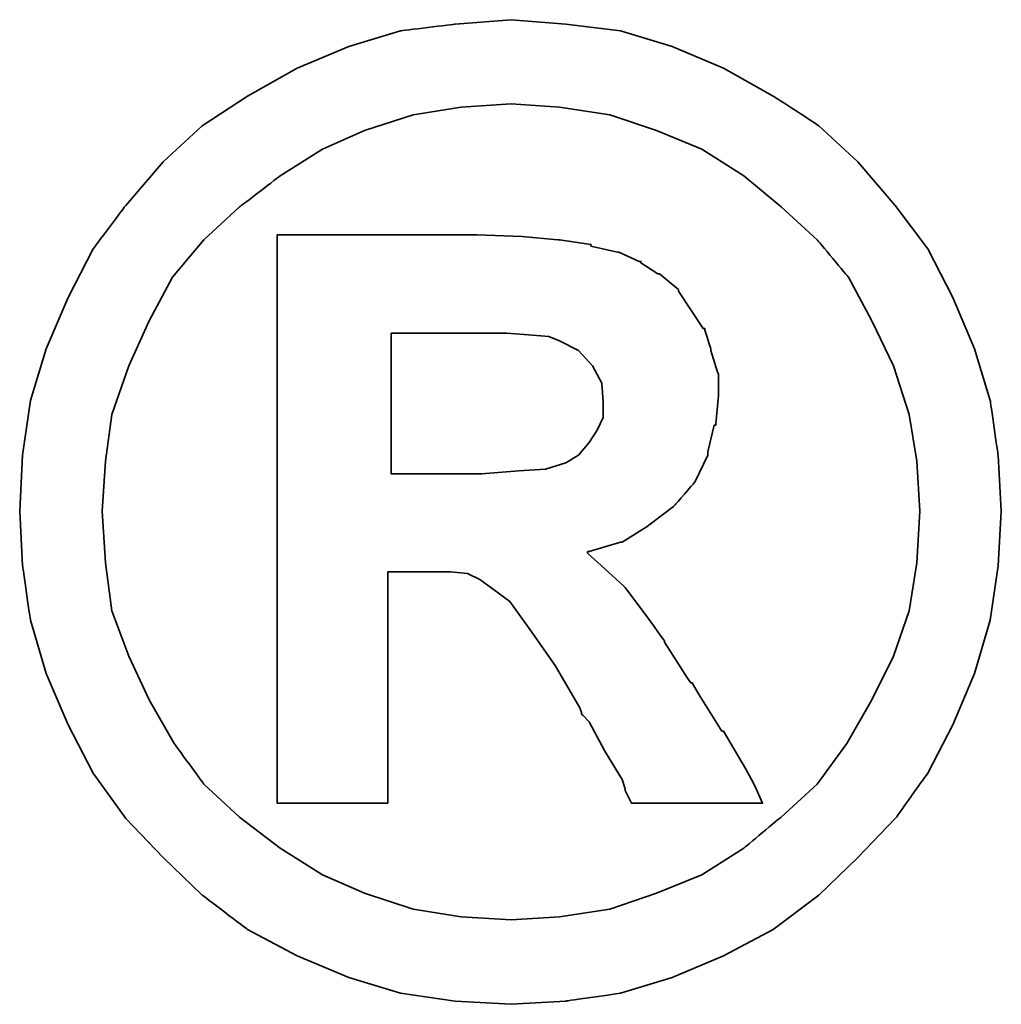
# Model space of a CAD drawing. Extents: x 546 to 1045, y 232 to 643.
# Tile 47 of 48: x 627.634 to 628.074, y 282.739 to 283.181. Entities that reach past the tile are written whole.
import ezdxf

# ---------------------------------------------------------------- set-up
doc = ezdxf.new("R2010")
doc.units = 0
doc.header["$LTSCALE"] = 4
doc.header["$MEASUREMENT"] = 0
doc.layers.add('DIM', color=4, linetype='Continuous')
doc.layers.add('layer 1', color=7, linetype='Continuous')

# ---------------------------------------------------------------- blocks, each defined once
blk = doc.blocks.new('TBI MOTION logo(完整正式版)')
at = {"layer": 'layer 1', "color": 22, "lineweight": 35}
for points, knots in [([(81.20634, 4.98624), (81.20634, 4.98624), (81.18649, 5.32862), (81.18649, 5.32862), (81.18649, 5.32862), (81.18649, 5.32862), (81.13886, 5.66206), (81.13886, 5.66206), (81.13886, 5.66206), (81.13886, 5.66206), (81.04359, 5.97764), (81.04359, 5.97764), (81.04359, 5.97764), (81.04359, 5.97764), (80.91061, 6.29124), (80.91061, 6.29124), (80.91061, 6.29124), (80.91061, 6.29124), (80.75778, 6.58697), (80.75778, 6.58697), (80.75778, 6.58697), (80.75778, 6.58697), (80.5593, 6.85294), (80.5593, 6.85294), (80.5593, 6.85294), (80.5593, 6.85294), (80.33105, 7.1189), (80.33105, 7.1189), (80.33105, 7.1189), (80.33105, 7.1189), (80.09287, 7.33921), (80.09287, 7.33921), (80.09287, 7.33921), (80.09287, 7.33921), (79.815, 7.51982), (79.815, 7.51982), (79.815, 7.51982), (79.815, 7.51982), (79.51133, 7.69051), (79.51133, 7.69051), (79.51133, 7.69051), (79.51133, 7.69051), (79.19773, 7.8235), (79.19773, 7.8235), (79.19773, 7.8235), (79.19773, 7.8235), (78.88215, 7.91877), (78.88215, 7.91877), (78.88215, 7.91877), (78.88215, 7.91877), (78.54871, 7.95846), (78.54871, 7.95846), (78.54871, 7.95846), (78.54871, 7.95846), (78.21526, 7.98625), (78.21526, 7.98625), (78.21526, 7.98625), (78.21526, 7.98625), (77.87388, 7.95846), (77.87388, 7.95846), (77.87388, 7.95846), (77.87388, 7.95846), (77.54044, 7.91877), (77.54044, 7.91877), (77.54044, 7.91877), (77.54044, 7.91877), (77.22485, 7.8235), (77.22485, 7.8235), (77.22485, 7.8235), (77.22485, 7.8235), (76.91027, 7.69051), (76.91027, 7.69051), (76.91027, 7.69051), (76.91027, 7.69051), (76.6056, 7.51982), (76.6056, 7.51982), (76.6056, 7.51982), (76.6056, 7.51982), (76.32972, 7.33921), (76.32972, 7.33921), (76.32972, 7.33921), (76.32972, 7.33921), (76.09154, 7.1189), (76.09154, 7.1189), (76.09154, 7.1189), (76.09154, 7.1189), (75.86329, 6.85294), (75.86329, 6.85294), (75.86329, 6.85294), (75.86329, 6.85294), (75.66382, 6.58697), (75.66382, 6.58697), (75.66382, 6.58697), (75.66382, 6.58697), (75.51099, 6.29124), (75.51099, 6.29124), (75.51099, 6.29124), (75.51099, 6.29124), (75.37702, 5.97764), (75.37702, 5.97764), (75.37702, 5.97764), (75.37702, 5.97764), (75.28175, 5.66206), (75.28175, 5.66206), (75.28175, 5.66206), (75.28175, 5.66206), (75.23411, 5.32862), (75.23411, 5.32862), (75.23411, 5.32862), (75.23411, 5.32862), (75.21625, 4.98624), (75.21625, 4.98624), (75.21625, 4.98624), (75.21625, 4.98624), (75.23411, 4.6528), (75.23411, 4.6528), (75.23411, 4.6528), (75.23411, 4.6528), (75.28175, 4.32035), (75.28175, 4.32035), (75.28175, 4.32035), (75.28175, 4.32035), (75.37702, 3.99583), (75.37702, 3.99583), (75.37702, 3.99583), (75.37702, 3.99583), (75.51099, 3.68224), (75.51099, 3.68224), (75.51099, 3.68224), (75.51099, 3.68224), (75.66382, 3.38749), (75.66382, 3.38749), (75.66382, 3.38749), (75.66382, 3.38749), (75.86329, 3.10963), (75.86329, 3.10963), (75.86329, 3.10963), (75.86329, 3.10963), (76.09154, 2.87145), (76.09154, 2.87145), (76.09154, 2.87145), (76.09154, 2.87145), (76.32972, 2.6432), (76.32972, 2.6432), (76.32972, 2.6432), (76.32972, 2.6432), (76.6056, 2.43381), (76.6056, 2.43381), (76.6056, 2.43381), (76.6056, 2.43381), (76.91027, 2.27205), (76.91027, 2.27205), (76.91027, 2.27205), (76.91027, 2.27205), (77.22485, 2.13906), (77.22485, 2.13906), (77.22485, 2.13906), (77.22485, 2.13906), (77.54044, 2.0438), (77.54044, 2.0438), (77.54044, 2.0438), (77.54044, 2.0438), (77.87388, 1.99616), (77.87388, 1.99616), (77.87388, 1.99616), (77.87388, 1.99616), (78.21526, 1.97631), (78.21526, 1.97631), (78.21526, 1.97631), (78.21526, 1.97631), (78.54871, 1.99616), (78.54871, 1.99616), (78.54871, 1.99616), (78.54871, 1.99616), (78.88215, 2.0438), (78.88215, 2.0438), (78.88215, 2.0438), (78.88215, 2.0438), (79.19773, 2.13906), (79.19773, 2.13906), (79.19773, 2.13906), (79.19773, 2.13906), (79.51133, 2.27205), (79.51133, 2.27205), (79.51133, 2.27205), (79.51133, 2.27205), (79.815, 2.43381), (79.815, 2.43381), (79.815, 2.43381), (79.815, 2.43381), (80.09287, 2.6432), (80.09287, 2.6432), (80.09287, 2.6432), (80.09287, 2.6432), (80.33105, 2.87145), (80.33105, 2.87145), (80.33105, 2.87145), (80.33105, 2.87145), (80.5593, 3.10963), (80.5593, 3.10963), (80.5593, 3.10963), (80.5593, 3.10963), (80.75778, 3.38749), (80.75778, 3.38749), (80.75778, 3.38749), (80.75778, 3.38749), (80.91061, 3.68224), (80.91061, 3.68224), (80.91061, 3.68224), (80.91061, 3.68224), (81.04359, 3.99583), (81.04359, 3.99583), (81.04359, 3.99583), (81.04359, 3.99583), (81.13886, 4.32035), (81.13886, 4.32035), (81.13886, 4.32035), (81.13886, 4.32035), (81.18649, 4.6528), (81.18649, 4.6528), (81.18649, 4.6528), (81.18649, 4.6528), (81.20634, 4.98624), (81.20634, 4.98624)], [0, 0, 0, 0, 0.0178571, 0.0178571, 0.0178571, 0.0178572, 0.0357143, 0.0357143, 0.0357143, 0.0357143, 0.0535714, 0.0535714, 0.0535714, 0.0535714, 0.0714286, 0.0714286, 0.0714286, 0.0714286, 0.0892857, 0.0892857, 0.0892857, 0.0892857, 0.1071429, 0.1071429, 0.1071429, 0.1071429, 0.125, 0.125, 0.125, 0.125, 0.1428571, 0.1428571, 0.1428571, 0.1428572, 0.1607143, 0.1607143, 0.1607143, 0.1607143, 0.1785714, 0.1785714, 0.1785714, 0.1785714, 0.1964286, 0.1964286, 0.1964286, 0.1964286, 0.2142857, 0.2142857, 0.2142857, 0.2142857, 0.2321429, 0.2321429, 0.2321429, 0.2321429, 0.25, 0.25, 0.25, 0.25, 0.2678571, 0.2678571, 0.2678571, 0.2678572, 0.2857143, 0.2857143, 0.2857143, 0.2857143, 0.3035714, 0.3035714, 0.3035714, 0.3035714, 0.3214286, 0.3214286, 0.3214286, 0.3214286, 0.3392857, 0.3392857, 0.3392857, 0.3392857, 0.3571429, 0.3571429, 0.3571429, 0.3571429, 0.375, 0.375, 0.375, 0.375, 0.3928571, 0.3928571, 0.3928571, 0.3928572, 0.4107143, 0.4107143, 0.4107143, 0.4107143, 0.4285714, 0.4285714, 0.4285714, 0.4285714, 0.4464286, 0.4464286, 0.4464286, 0.4464286, 0.4642857, 0.4642857, 0.4642857, 0.4642857, 0.4821429, 0.4821429, 0.4821429, 0.4821429, 0.5, 0.5, 0.5, 0.5, 0.5178571, 0.5178571, 0.5178571, 0.5178572, 0.5357143, 0.5357143, 0.5357143, 0.5357143, 0.5535714, 0.5535714, 0.5535714, 0.5535714, 0.5714286, 0.5714286, 0.5714286, 0.5714286, 0.5892857, 0.5892857, 0.5892857, 0.5892857, 0.6071429, 0.6071429, 0.6071429, 0.6071429, 0.625, 0.625, 0.625, 0.625, 0.6428571, 0.6428571, 0.6428571, 0.6428572, 0.6607143, 0.6607143, 0.6607143, 0.6607143, 0.6785714, 0.6785714, 0.6785714, 0.6785714, 0.6964286, 0.6964286, 0.6964286, 0.6964286, 0.7142857, 0.7142857, 0.7142857, 0.7142857, 0.7321429, 0.7321429, 0.7321429, 0.7321429, 0.75, 0.75, 0.75, 0.75, 0.7678571, 0.7678571, 0.7678571, 0.7678572, 0.7857143, 0.7857143, 0.7857143, 0.7857143, 0.8035714, 0.8035714, 0.8035714, 0.8035714, 0.8214286, 0.8214286, 0.8214286, 0.8214286, 0.8392857, 0.8392857, 0.8392857, 0.8392857, 0.8571429, 0.8571429, 0.8571429, 0.8571429, 0.875, 0.875, 0.875, 0.875, 0.8928571, 0.8928571, 0.8928571, 0.8928572, 0.9107143, 0.9107143, 0.9107143, 0.9107143, 0.9285714, 0.9285714, 0.9285714, 0.9285714, 0.9464286, 0.9464286, 0.9464286, 0.9464286, 0.9642857, 0.9642857, 0.9642857, 0.9642857, 0.9821429, 0.9821429, 0.9821429, 0.9821429, 1, 1, 1, 1]), ([(80.71014, 4.98624), (80.71014, 4.98624), (80.69129, 5.29091), (80.69129, 5.29091), (80.69129, 5.29091), (80.69129, 5.29091), (80.64464, 5.57672), (80.64464, 5.57672), (80.64464, 5.57672), (80.64464, 5.57672), (80.54937, 5.87245), (80.54937, 5.87245), (80.54937, 5.87245), (80.54937, 5.87245), (80.41639, 6.14833), (80.41639, 6.14833), (80.41639, 6.14833), (80.41639, 6.14833), (80.27349, 6.41429), (80.27349, 6.41429), (80.27349, 6.41429), (80.27349, 6.41429), (80.08295, 6.64255), (80.08295, 6.64255), (80.08295, 6.64255), (80.08295, 6.64255), (79.86264, 6.84301), (79.86264, 6.84301), (79.86264, 6.84301), (79.86264, 6.84301), (79.63439, 7.03355), (79.63439, 7.03355), (79.63439, 7.03355), (79.63439, 7.03355), (79.37835, 7.1963), (79.37835, 7.1963), (79.37835, 7.1963), (79.37835, 7.1963), (79.10246, 7.30944), (79.10246, 7.30944), (79.10246, 7.30944), (79.10246, 7.30944), (78.81665, 7.40471), (78.81665, 7.40471), (78.81665, 7.40471), (78.81665, 7.40471), (78.511, 7.45234), (78.511, 7.45234), (78.511, 7.45234), (78.511, 7.45234), (78.21526, 7.47219), (78.21526, 7.47219), (78.21526, 7.47219), (78.21526, 7.47219), (77.9106, 7.45234), (77.9106, 7.45234), (77.9106, 7.45234), (77.9106, 7.45234), (77.61685, 7.40471), (77.61685, 7.40471), (77.61685, 7.40471), (77.61685, 7.40471), (77.32012, 7.30944), (77.32012, 7.30944), (77.32012, 7.30944), (77.32012, 7.30944), (77.06309, 7.1963), (77.06309, 7.1963), (77.06309, 7.1963), (77.06309, 7.1963), (76.80606, 7.03355), (76.80606, 7.03355), (76.80606, 7.03355), (76.80606, 7.03355), (76.55797, 6.84301), (76.55797, 6.84301), (76.55797, 6.84301), (76.55797, 6.84301), (76.34063, 6.64255), (76.34063, 6.64255), (76.34063, 6.64255), (76.34063, 6.64255), (76.1491, 6.41429), (76.1491, 6.41429), (76.1491, 6.41429), (76.1491, 6.41429), (76.0062, 6.14833), (76.0062, 6.14833), (76.0062, 6.14833), (76.0062, 6.14833), (75.88314, 5.87245), (75.88314, 5.87245), (75.88314, 5.87245), (75.88314, 5.87245), (75.77794, 5.57672), (75.77794, 5.57672), (75.77794, 5.57672), (75.77794, 5.57672), (75.73924, 5.29091), (75.73924, 5.29091), (75.73924, 5.29091), (75.73924, 5.29091), (75.72039, 4.98624), (75.72039, 4.98624), (75.72039, 4.98624), (75.72039, 4.98624), (75.73924, 4.67165), (75.73924, 4.67165), (75.73924, 4.67165), (75.73924, 4.67165), (75.77794, 4.37791), (75.77794, 4.37791), (75.77794, 4.37791), (75.77794, 4.37791), (75.88314, 4.10102), (75.88314, 4.10102), (75.88314, 4.10102), (75.88314, 4.10102), (76.0062, 3.83407), (76.0062, 3.83407), (76.0062, 3.83407), (76.0062, 3.83407), (76.15902, 3.56811), (76.15902, 3.56811), (76.15902, 3.56811), (76.15902, 3.56811), (76.34063, 3.32001), (76.34063, 3.32001), (76.34063, 3.32001), (76.34063, 3.32001), (76.55797, 3.11955), (76.55797, 3.11955), (76.55797, 3.11955), (76.55797, 3.11955), (76.80606, 2.92901), (76.80606, 2.92901), (76.80606, 2.92901), (76.80606, 2.92901), (77.06309, 2.76725), (77.06309, 2.76725), (77.06309, 2.76725), (77.06309, 2.76725), (77.32012, 2.65412), (77.32012, 2.65412), (77.32012, 2.65412), (77.32012, 2.65412), (77.61685, 2.55786), (77.61685, 2.55786), (77.61685, 2.55786), (77.61685, 2.55786), (77.9106, 2.51022), (77.9106, 2.51022), (77.9106, 2.51022), (77.9106, 2.51022), (78.21526, 2.49137), (78.21526, 2.49137), (78.21526, 2.49137), (78.21526, 2.49137), (78.511, 2.51022), (78.511, 2.51022), (78.511, 2.51022), (78.511, 2.51022), (78.81665, 2.55786), (78.81665, 2.55786), (78.81665, 2.55786), (78.81665, 2.55786), (79.10246, 2.65412), (79.10246, 2.65412), (79.10246, 2.65412), (79.10246, 2.65412), (79.37835, 2.76725), (79.37835, 2.76725), (79.37835, 2.76725), (79.37835, 2.76725), (79.63439, 2.92901), (79.63439, 2.92901), (79.63439, 2.92901), (79.63439, 2.92901), (79.86264, 3.11955), (79.86264, 3.11955), (79.86264, 3.11955), (79.86264, 3.11955), (80.08295, 3.32001), (80.08295, 3.32001), (80.08295, 3.32001), (80.08295, 3.32001), (80.26356, 3.56811), (80.26356, 3.56811), (80.26356, 3.56811), (80.26356, 3.56811), (80.41639, 3.83407), (80.41639, 3.83407), (80.41639, 3.83407), (80.41639, 3.83407), (80.54937, 4.10102), (80.54937, 4.10102), (80.54937, 4.10102), (80.54937, 4.10102), (80.64464, 4.37791), (80.64464, 4.37791), (80.64464, 4.37791), (80.64464, 4.37791), (80.69129, 4.67165), (80.69129, 4.67165), (80.69129, 4.67165), (80.69129, 4.67165), (80.71014, 4.98624), (80.71014, 4.98624)], [0, 0, 0, 0, 0.0192308, 0.0192308, 0.0192308, 0.0192308, 0.0384615, 0.0384615, 0.0384615, 0.0384615, 0.0576923, 0.0576923, 0.0576923, 0.0576923, 0.0769231, 0.0769231, 0.0769231, 0.0769231, 0.0961538, 0.0961538, 0.0961538, 0.0961539, 0.1153846, 0.1153846, 0.1153846, 0.1153846, 0.1346154, 0.1346154, 0.1346154, 0.1346154, 0.1538462, 0.1538462, 0.1538462, 0.1538462, 0.1730769, 0.1730769, 0.1730769, 0.1730769, 0.1923077, 0.1923077, 0.1923077, 0.1923077, 0.2115385, 0.2115385, 0.2115385, 0.2115385, 0.2307692, 0.2307692, 0.2307692, 0.2307692, 0.25, 0.25, 0.25, 0.25, 0.2692308, 0.2692308, 0.2692308, 0.2692308, 0.2884615, 0.2884615, 0.2884615, 0.2884615, 0.3076923, 0.3076923, 0.3076923, 0.3076923, 0.3269231, 0.3269231, 0.3269231, 0.3269231, 0.3461538, 0.3461538, 0.3461538, 0.3461539, 0.3653846, 0.3653846, 0.3653846, 0.3653846, 0.3846154, 0.3846154, 0.3846154, 0.3846154, 0.4038462, 0.4038462, 0.4038462, 0.4038462, 0.4230769, 0.4230769, 0.4230769, 0.4230769, 0.4423077, 0.4423077, 0.4423077, 0.4423077, 0.4615385, 0.4615385, 0.4615385, 0.4615385, 0.4807692, 0.4807692, 0.4807692, 0.4807692, 0.5, 0.5, 0.5, 0.5, 0.5192308, 0.5192308, 0.5192308, 0.5192308, 0.5384615, 0.5384615, 0.5384615, 0.5384615, 0.5576923, 0.5576923, 0.5576923, 0.5576923, 0.5769231, 0.5769231, 0.5769231, 0.5769231, 0.5961538, 0.5961538, 0.5961538, 0.5961539, 0.6153846, 0.6153846, 0.6153846, 0.6153846, 0.6346154, 0.6346154, 0.6346154, 0.6346154, 0.6538462, 0.6538462, 0.6538462, 0.6538462, 0.6730769, 0.6730769, 0.6730769, 0.6730769, 0.6923077, 0.6923077, 0.6923077, 0.6923077, 0.7115385, 0.7115385, 0.7115385, 0.7115385, 0.7307692, 0.7307692, 0.7307692, 0.7307692, 0.75, 0.75, 0.75, 0.75, 0.7692308, 0.7692308, 0.7692308, 0.7692308, 0.7884615, 0.7884615, 0.7884615, 0.7884615, 0.8076923, 0.8076923, 0.8076923, 0.8076923, 0.8269231, 0.8269231, 0.8269231, 0.8269231, 0.8461538, 0.8461538, 0.8461538, 0.8461539, 0.8653846, 0.8653846, 0.8653846, 0.8653846, 0.8846154, 0.8846154, 0.8846154, 0.8846154, 0.9038462, 0.9038462, 0.9038462, 0.9038462, 0.9230769, 0.9230769, 0.9230769, 0.9230769, 0.9423077, 0.9423077, 0.9423077, 0.9423077, 0.9615385, 0.9615385, 0.9615385, 0.9615385, 0.9807692, 0.9807692, 0.9807692, 0.9807692, 1, 1, 1, 1]), ([(76.78721, 3.2823), (76.78721, 3.2823), (76.78721, 3.32001), (76.78721, 3.32001), (76.78721, 3.32001), (76.78721, 3.32001), (76.78721, 3.42422), (76.78721, 3.42422), (76.78721, 3.42422), (76.78721, 3.42422), (76.78721, 3.59689), (76.78721, 3.59689), (76.78721, 3.59689), (76.78721, 3.59689), (76.78721, 3.80529), (76.78721, 3.80529), (76.78721, 3.80529), (76.78721, 3.80529), (76.78721, 4.0524), (76.78721, 4.0524), (76.78721, 4.0524), (76.78721, 4.0524), (76.78721, 4.32035), (76.78721, 4.32035), (76.78721, 4.32035), (76.78721, 4.32035), (76.78721, 4.92868), (76.78721, 4.92868), (76.78721, 4.92868), (76.78721, 4.92868), (76.78721, 5.53801), (76.78721, 5.53801), (76.78721, 5.53801), (76.78721, 5.53801), (76.78721, 5.82482), (76.78721, 5.82482), (76.78721, 5.82482), (76.78721, 5.82482), (76.78721, 6.07291), (76.78721, 6.07291), (76.78721, 6.07291), (76.78721, 6.07291), (76.78721, 6.30017), (76.78721, 6.30017), (76.78721, 6.30017), (76.78721, 6.30017), (76.78721, 6.45399), (76.78721, 6.45399), (76.78721, 6.45399), (76.78721, 6.45399), (76.78721, 6.5572), (76.78721, 6.5572), (76.78721, 6.5572), (76.78721, 6.5572), (76.78721, 6.59689), (76.78721, 6.59689), (76.78721, 6.59689), (76.78721, 6.59689), (76.78721, 6.67232), (76.78721, 6.67232), (76.78721, 6.67232), (76.78721, 6.67232), (76.8537, 6.67232), (76.8537, 6.67232), (76.8537, 6.67232), (76.8537, 6.67232), (76.87355, 6.67232), (76.87355, 6.67232), (76.87355, 6.67232), (76.87355, 6.67232), (76.91027, 6.67232), (76.91027, 6.67232), (76.91027, 6.67232), (76.91027, 6.67232), (77.04424, 6.67232), (77.04424, 6.67232), (77.04424, 6.67232), (77.04424, 6.67232), (77.22485, 6.67232), (77.22485, 6.67232), (77.22485, 6.67232), (77.22485, 6.67232), (77.43524, 6.67232), (77.43524, 6.67232), (77.43524, 6.67232), (77.43524, 6.67232), (77.65357, 6.67232), (77.65357, 6.67232), (77.65357, 6.67232), (77.65357, 6.67232), (77.82625, 6.67232), (77.82625, 6.67232), (77.82625, 6.67232), (77.82625, 6.67232), (77.94037, 6.67232), (77.94037, 6.67232), (77.94037, 6.67232), (77.94037, 6.67232), (77.97709, 6.67232), (77.97709, 6.67232), (77.97709, 6.67232), (77.97709, 6.67232), (77.99694, 6.67232), (77.99694, 6.67232), (77.99694, 6.67232), (77.99694, 6.67232), (78.00686, 6.67232), (78.00686, 6.67232), (78.00686, 6.67232), (78.00686, 6.67232), (78.28275, 6.6624), (78.28275, 6.6624), (78.28275, 6.6624), (78.28275, 6.6624), (78.50107, 6.64255), (78.50107, 6.64255), (78.50107, 6.64255), (78.50107, 6.64255), (78.511, 6.64255), (78.511, 6.64255), (78.511, 6.64255), (78.511, 6.64255), (78.70154, 6.61476), (78.70154, 6.61476), (78.70154, 6.61476), (78.70154, 6.61476), (78.70154, 6.60483), (78.70154, 6.60483), (78.70154, 6.60483), (78.70154, 6.60483), (78.86429, 6.56713), (78.86429, 6.56713), (78.86429, 6.56713), (78.86429, 6.56713), (78.87223, 6.56713), (78.87223, 6.56713), (78.87223, 6.56713), (78.87223, 6.56713), (78.99727, 6.51056), (78.99727, 6.51056), (78.99727, 6.51056), (78.99727, 6.51056), (79.00719, 6.51056), (79.00719, 6.51056), (79.00719, 6.51056), (79.00719, 6.51056), (79.00719, 6.50162), (79.00719, 6.50162), (79.00719, 6.50162), (79.00719, 6.50162), (79.1104, 6.43415), (79.1104, 6.43415), (79.1104, 6.43415), (79.1104, 6.43415), (79.12132, 6.43415), (79.12132, 6.43415), (79.12132, 6.43415), (79.12132, 6.43415), (79.22552, 6.34781), (79.22552, 6.34781), (79.22552, 6.34781), (79.22552, 6.34781), (79.23544, 6.33888), (79.23544, 6.33888), (79.23544, 6.33888), (79.23544, 6.33888), (79.23544, 6.32895), (79.23544, 6.32895), (79.23544, 6.32895), (79.23544, 6.32895), (79.31087, 6.21483), (79.31087, 6.21483), (79.31087, 6.21483), (79.31087, 6.21483), (79.38629, 6.1007), (79.38629, 6.1007), (79.38629, 6.1007), (79.38629, 6.1007), (79.3972, 6.1007), (79.3972, 6.1007), (79.3972, 6.1007), (79.3972, 6.1007), (79.3972, 6.09078), (79.3972, 6.09078), (79.3972, 6.09078), (79.3972, 6.09078), (79.43392, 5.97764), (79.43392, 5.97764), (79.43392, 5.97764), (79.43392, 5.97764), (79.43392, 5.96772), (79.43392, 5.96772), (79.43392, 5.96772), (79.43392, 5.96772), (79.47362, 5.83474), (79.47362, 5.83474), (79.47362, 5.83474), (79.47362, 5.83474), (79.48156, 5.82482), (79.48156, 5.82482), (79.48156, 5.82482), (79.48156, 5.82482), (79.48156, 5.69977), (79.48156, 5.69977), (79.48156, 5.69977), (79.48156, 5.69977), (79.48156, 5.69183), (79.48156, 5.69183), (79.48156, 5.69183), (79.48156, 5.69183), (79.4637, 5.51915), (79.4637, 5.51915), (79.4637, 5.51915), (79.4637, 5.51915), (79.4637, 5.51122), (79.4637, 5.51122), (79.4637, 5.51122), (79.4637, 5.51122), (79.45377, 5.51122), (79.45377, 5.51122), (79.45377, 5.51122), (79.45377, 5.51122), (79.41507, 5.34847), (79.41507, 5.34847), (79.41507, 5.34847), (79.41507, 5.34847), (79.41507, 5.33854), (79.41507, 5.33854), (79.41507, 5.33854), (79.41507, 5.33854), (79.41507, 5.32862), (79.41507, 5.32862), (79.41507, 5.32862), (79.41507, 5.32862), (79.33865, 5.16785), (79.33865, 5.16785), (79.33865, 5.16785), (79.33865, 5.16785), (79.33071, 5.15693), (79.33071, 5.15693), (79.33071, 5.15693), (79.33071, 5.15693), (79.2156, 5.02495), (79.2156, 5.02495), (79.2156, 5.02495), (79.2156, 5.02495), (79.20567, 5.01502), (79.20567, 5.01502), (79.20567, 5.01502), (79.20567, 5.01502), (79.05483, 4.89991), (79.05483, 4.89991), (79.05483, 4.89991), (79.05483, 4.89991), (79.04491, 4.89197), (79.04491, 4.89197), (79.04491, 4.89197), (79.04491, 4.89197), (78.89208, 4.7967), (78.89208, 4.7967), (78.89208, 4.7967), (78.89208, 4.7967), (78.88215, 4.7967), (78.88215, 4.7967), (78.88215, 4.7967), (78.88215, 4.7967), (78.69161, 4.73913), (78.69161, 4.73913), (78.69161, 4.73913), (78.69161, 4.73913), (78.68169, 4.73913), (78.68169, 4.73913), (78.68169, 4.73913), (78.68169, 4.73913), (78.68169, 4.72921), (78.68169, 4.72921), (78.68169, 4.72921), (78.68169, 4.72921), (78.78688, 4.63394), (78.78688, 4.63394), (78.78688, 4.63394), (78.78688, 4.63394), (78.902, 4.52875), (78.902, 4.52875), (78.902, 4.52875), (78.902, 4.52875), (78.91093, 4.52081), (78.91093, 4.52081), (78.91093, 4.52081), (78.91093, 4.52081), (79.02506, 4.36798), (79.02506, 4.36798), (79.02506, 4.36798), (79.02506, 4.36798), (79.1501, 4.1953), (79.1501, 4.1953), (79.1501, 4.1953), (79.1501, 4.1953), (79.1501, 4.18736), (79.1501, 4.18736), (79.1501, 4.18736), (79.1501, 4.18736), (79.29201, 3.96705), (79.29201, 3.96705), (79.29201, 3.96705), (79.29201, 3.96705), (79.31087, 3.93828), (79.31087, 3.93828), (79.31087, 3.93828), (79.31087, 3.93828), (79.32079, 3.93828), (79.32079, 3.93828), (79.32079, 3.93828), (79.32079, 3.93828), (79.3585, 3.87178), (79.3585, 3.87178), (79.3585, 3.87178), (79.3585, 3.87178), (79.50141, 3.64353), (79.50141, 3.64353), (79.50141, 3.64353), (79.50141, 3.64353), (79.51133, 3.64353), (79.51133, 3.64353), (79.51133, 3.64353), (79.51133, 3.64353), (79.64431, 3.41528), (79.64431, 3.41528), (79.64431, 3.41528), (79.64431, 3.41528), (79.68202, 3.3478), (79.68202, 3.3478), (79.68202, 3.3478), (79.68202, 3.3478), (79.70187, 3.31009), (79.70187, 3.31009), (79.70187, 3.31009), (79.70187, 3.31009), (79.7495, 3.2049), (79.7495, 3.2049), (79.7495, 3.2049), (79.7495, 3.2049), (79.64431, 3.2049), (79.64431, 3.2049), (79.64431, 3.2049), (79.64431, 3.2049), (79.62546, 3.2049), (79.62546, 3.2049), (79.62546, 3.2049), (79.62546, 3.2049), (79.53912, 3.2049), (79.53912, 3.2049), (79.53912, 3.2049), (79.53912, 3.2049), (79.31087, 3.2049), (79.31087, 3.2049), (79.31087, 3.2049), (79.31087, 3.2049), (79.08262, 3.2049), (79.08262, 3.2049), (79.08262, 3.2049), (79.08262, 3.2049), (79.00719, 3.2049), (79.00719, 3.2049), (79.00719, 3.2049), (79.00719, 3.2049), (78.98735, 3.2049), (78.98735, 3.2049), (78.98735, 3.2049), (78.98735, 3.2049), (78.94964, 3.2049), (78.94964, 3.2049), (78.94964, 3.2049), (78.94964, 3.2049), (78.92979, 3.24459), (78.92979, 3.24459), (78.92979, 3.24459), (78.92979, 3.24459), (78.91093, 3.2823), (78.91093, 3.2823), (78.91093, 3.2823), (78.91093, 3.2823), (78.91093, 3.29223), (78.91093, 3.29223), (78.91093, 3.29223), (78.91093, 3.29223), (78.89208, 3.3478), (78.89208, 3.3478), (78.89208, 3.3478), (78.89208, 3.3478), (78.78688, 3.52048), (78.78688, 3.52048), (78.78688, 3.52048), (78.78688, 3.52048), (78.69161, 3.7001), (78.69161, 3.7001), (78.69161, 3.7001), (78.69161, 3.7001), (78.6539, 3.7388), (78.6539, 3.7388), (78.6539, 3.7388), (78.6539, 3.7388), (78.64398, 3.74873), (78.64398, 3.74873), (78.64398, 3.74873), (78.64398, 3.74873), (78.64398, 3.75766), (78.64398, 3.75766), (78.64398, 3.75766), (78.64398, 3.75766), (78.63405, 3.78644), (78.63405, 3.78644), (78.63405, 3.78644), (78.63405, 3.78644), (78.48321, 4.04347), (78.48321, 4.04347), (78.48321, 4.04347), (78.48321, 4.04347), (78.33038, 4.2618), (78.33038, 4.2618), (78.33038, 4.2618), (78.33038, 4.2618), (78.20732, 4.43447), (78.20732, 4.43447), (78.20732, 4.43447), (78.20732, 4.43447), (78.09221, 4.52081), (78.09221, 4.52081), (78.09221, 4.52081), (78.09221, 4.52081), (78.02472, 4.56845), (78.02472, 4.56845), (78.02472, 4.56845), (78.02472, 4.56845), (77.9493, 4.60616), (77.9493, 4.60616), (77.9493, 4.60616), (77.9493, 4.60616), (77.8451, 4.61608), (77.8451, 4.61608), (77.8451, 4.61608), (77.8451, 4.61608), (77.71113, 4.61608), (77.71113, 4.61608), (77.71113, 4.61608), (77.71113, 4.61608), (77.69128, 4.61608), (77.69128, 4.61608), (77.69128, 4.61608), (77.69128, 4.61608), (77.67342, 4.61608), (77.67342, 4.61608), (77.67342, 4.61608), (77.67342, 4.61608), (77.5583, 4.61608), (77.5583, 4.61608), (77.5583, 4.61608), (77.5583, 4.61608), (77.46303, 4.61608), (77.46303, 4.61608), (77.46303, 4.61608), (77.46303, 4.61608), (77.46303, 4.54761), (77.46303, 4.54761), (77.46303, 4.54761), (77.46303, 4.54761), (77.46303, 4.47318), (77.46303, 4.47318), (77.46303, 4.47318), (77.46303, 4.47318), (77.46303, 4.24294), (77.46303, 4.24294), (77.46303, 4.24294), (77.46303, 4.24294), (77.46303, 3.99583), (77.46303, 3.99583), (77.46303, 3.99583), (77.46303, 3.99583), (77.46303, 3.72888), (77.46303, 3.72888), (77.46303, 3.72888), (77.46303, 3.72888), (77.46303, 3.51055), (77.46303, 3.51055), (77.46303, 3.51055), (77.46303, 3.51055), (77.46303, 3.42422), (77.46303, 3.42422), (77.46303, 3.42422), (77.46303, 3.42422), (77.46303, 3.35773), (77.46303, 3.35773), (77.46303, 3.35773), (77.46303, 3.35773), (77.46303, 3.30017), (77.46303, 3.30017), (77.46303, 3.30017), (77.46303, 3.30017), (77.46303, 3.2823), (77.46303, 3.2823), (77.46303, 3.2823), (77.46303, 3.2823), (77.46303, 3.2049), (77.46303, 3.2049), (77.46303, 3.2049), (77.46303, 3.2049), (77.39753, 3.2049), (77.39753, 3.2049), (77.39753, 3.2049), (77.39753, 3.2049), (77.37768, 3.2049), (77.37768, 3.2049), (77.37768, 3.2049), (77.37768, 3.2049), (77.32012, 3.2049), (77.32012, 3.2049), (77.32012, 3.2049), (77.32012, 3.2049), (77.12165, 3.2049), (77.12165, 3.2049), (77.12165, 3.2049), (77.12165, 3.2049), (76.94897, 3.2049), (76.94897, 3.2049), (76.94897, 3.2049), (76.94897, 3.2049), (76.8924, 3.2049), (76.8924, 3.2049), (76.8924, 3.2049), (76.8924, 3.2049), (76.8537, 3.2049), (76.8537, 3.2049), (76.8537, 3.2049), (76.8537, 3.2049), (76.78721, 3.2049), (76.78721, 3.2049), (76.78721, 3.2049), (76.78721, 3.2049), (76.78721, 3.2823), (76.78721, 3.2823)], [0, 0, 0, 0, 0.0074074, 0.0074074, 0.0074074, 0.0074074, 0.0148148, 0.0148148, 0.0148148, 0.0148148, 0.0222222, 0.0222222, 0.0222222, 0.0222222, 0.0296296, 0.0296296, 0.0296296, 0.0296296, 0.037037, 0.037037, 0.037037, 0.037037, 0.0444444, 0.0444444, 0.0444444, 0.0444445, 0.0518519, 0.0518519, 0.0518519, 0.0518519, 0.0592593, 0.0592593, 0.0592593, 0.0592593, 0.0666667, 0.0666667, 0.0666667, 0.0666667, 0.0740741, 0.0740741, 0.0740741, 0.0740741, 0.0814815, 0.0814815, 0.0814815, 0.0814815, 0.0888889, 0.0888889, 0.0888889, 0.0888889, 0.0962963, 0.0962963, 0.0962963, 0.0962963, 0.1037037, 0.1037037, 0.1037037, 0.1037037, 0.1111111, 0.1111111, 0.1111111, 0.1111111, 0.1185185, 0.1185185, 0.1185185, 0.1185185, 0.1259259, 0.1259259, 0.1259259, 0.1259259, 0.1333333, 0.1333333, 0.1333333, 0.1333333, 0.1407407, 0.1407407, 0.1407407, 0.1407408, 0.1481481, 0.1481481, 0.1481481, 0.1481482, 0.1555556, 0.1555556, 0.1555556, 0.1555556, 0.162963, 0.162963, 0.162963, 0.162963, 0.1703704, 0.1703704, 0.1703704, 0.1703704, 0.1777778, 0.1777778, 0.1777778, 0.1777778, 0.1851852, 0.1851852, 0.1851852, 0.1851852, 0.1925926, 0.1925926, 0.1925926, 0.1925926, 0.2, 0.2, 0.2, 0.2, 0.2074074, 0.2074074, 0.2074074, 0.2074074, 0.2148148, 0.2148148, 0.2148148, 0.2148148, 0.2222222, 0.2222222, 0.2222222, 0.2222222, 0.2296296, 0.2296296, 0.2296296, 0.2296296, 0.237037, 0.237037, 0.237037, 0.237037, 0.2444444, 0.2444444, 0.2444444, 0.2444445, 0.2518519, 0.2518519, 0.2518519, 0.2518519, 0.2592593, 0.2592593, 0.2592593, 0.2592593, 0.2666667, 0.2666667, 0.2666667, 0.2666667, 0.2740741, 0.2740741, 0.2740741, 0.2740741, 0.2814815, 0.2814815, 0.2814815, 0.2814815, 0.2888889, 0.2888889, 0.2888889, 0.2888889, 0.2962963, 0.2962963, 0.2962963, 0.2962963, 0.3037037, 0.3037037, 0.3037037, 0.3037037, 0.3111111, 0.3111111, 0.3111111, 0.3111111, 0.3185185, 0.3185185, 0.3185185, 0.3185185, 0.3259259, 0.3259259, 0.3259259, 0.3259259, 0.3333333, 0.3333333, 0.3333333, 0.3333333, 0.3407407, 0.3407407, 0.3407407, 0.3407408, 0.3481481, 0.3481481, 0.3481481, 0.3481482, 0.3555556, 0.3555556, 0.3555556, 0.3555556, 0.362963, 0.362963, 0.362963, 0.362963, 0.3703704, 0.3703704, 0.3703704, 0.3703704, 0.3777778, 0.3777778, 0.3777778, 0.3777778, 0.3851852, 0.3851852, 0.3851852, 0.3851852, 0.3925926, 0.3925926, 0.3925926, 0.3925926, 0.4, 0.4, 0.4, 0.4, 0.4074074, 0.4074074, 0.4074074, 0.4074074, 0.4148148, 0.4148148, 0.4148148, 0.4148148, 0.4222222, 0.4222222, 0.4222222, 0.4222222, 0.4296296, 0.4296296, 0.4296296, 0.4296296, 0.437037, 0.437037, 0.437037, 0.437037, 0.4444444, 0.4444444, 0.4444444, 0.4444445, 0.4518519, 0.4518519, 0.4518519, 0.4518519, 0.4592593, 0.4592593, 0.4592593, 0.4592593, 0.4666667, 0.4666667, 0.4666667, 0.4666667, 0.4740741, 0.4740741, 0.4740741, 0.4740741, 0.4814815, 0.4814815, 0.4814815, 0.4814815, 0.4888889, 0.4888889, 0.4888889, 0.4888889, 0.4962963, 0.4962963, 0.4962963, 0.4962963, 0.5037037, 0.5037037, 0.5037037, 0.5037037, 0.5111111, 0.5111111, 0.5111111, 0.5111111, 0.5185185, 0.5185185, 0.5185185, 0.5185185, 0.5259259, 0.5259259, 0.5259259, 0.5259259, 0.5333333, 0.5333333, 0.5333333, 0.5333333, 0.5407407, 0.5407407, 0.5407407, 0.5407408, 0.5481481, 0.5481481, 0.5481481, 0.5481482, 0.5555556, 0.5555556, 0.5555556, 0.5555556, 0.562963, 0.562963, 0.562963, 0.562963, 0.5703704, 0.5703704, 0.5703704, 0.5703704, 0.5777778, 0.5777778, 0.5777778, 0.5777778, 0.5851852, 0.5851852, 0.5851852, 0.5851852, 0.5925926, 0.5925926, 0.5925926, 0.5925926, 0.6, 0.6, 0.6, 0.6, 0.6074074, 0.6074074, 0.6074074, 0.6074074, 0.6148148, 0.6148148, 0.6148148, 0.6148148, 0.6222222, 0.6222222, 0.6222222, 0.6222222, 0.6296296, 0.6296296, 0.6296296, 0.6296296, 0.637037, 0.637037, 0.637037, 0.637037, 0.6444444, 0.6444444, 0.6444444, 0.6444445, 0.6518519, 0.6518519, 0.6518519, 0.6518519, 0.6592593, 0.6592593, 0.6592593, 0.6592593, 0.6666667, 0.6666667, 0.6666667, 0.6666667, 0.6740741, 0.6740741, 0.6740741, 0.6740741, 0.6814815, 0.6814815, 0.6814815, 0.6814815, 0.6888889, 0.6888889, 0.6888889, 0.6888889, 0.6962963, 0.6962963, 0.6962963, 0.6962963, 0.7037037, 0.7037037, 0.7037037, 0.7037037, 0.7111111, 0.7111111, 0.7111111, 0.7111111, 0.7185185, 0.7185185, 0.7185185, 0.7185185, 0.7259259, 0.7259259, 0.7259259, 0.7259259, 0.7333333, 0.7333333, 0.7333333, 0.7333333, 0.7407407, 0.7407407, 0.7407407, 0.7407408, 0.7481481, 0.7481481, 0.7481481, 0.7481482, 0.7555556, 0.7555556, 0.7555556, 0.7555556, 0.762963, 0.762963, 0.762963, 0.762963, 0.7703704, 0.7703704, 0.7703704, 0.7703704, 0.7777778, 0.7777778, 0.7777778, 0.7777778, 0.7851852, 0.7851852, 0.7851852, 0.7851852, 0.7925926, 0.7925926, 0.7925926, 0.7925926, 0.8, 0.8, 0.8, 0.8, 0.8074074, 0.8074074, 0.8074074, 0.8074074, 0.8148148, 0.8148148, 0.8148148, 0.8148148, 0.8222222, 0.8222222, 0.8222222, 0.8222222, 0.8296296, 0.8296296, 0.8296296, 0.8296296, 0.837037, 0.837037, 0.837037, 0.837037, 0.8444444, 0.8444444, 0.8444444, 0.8444445, 0.8518519, 0.8518519, 0.8518519, 0.8518519, 0.8592593, 0.8592593, 0.8592593, 0.8592593, 0.8666667, 0.8666667, 0.8666667, 0.8666667, 0.8740741, 0.8740741, 0.8740741, 0.8740741, 0.8814815, 0.8814815, 0.8814815, 0.8814815, 0.8888889, 0.8888889, 0.8888889, 0.8888889, 0.8962963, 0.8962963, 0.8962963, 0.8962963, 0.9037037, 0.9037037, 0.9037037, 0.9037037, 0.9111111, 0.9111111, 0.9111111, 0.9111111, 0.9185185, 0.9185185, 0.9185185, 0.9185185, 0.9259259, 0.9259259, 0.9259259, 0.9259259, 0.9333333, 0.9333333, 0.9333333, 0.9333333, 0.9407407, 0.9407407, 0.9407407, 0.9407408, 0.9481481, 0.9481481, 0.9481481, 0.9481482, 0.9555556, 0.9555556, 0.9555556, 0.9555556, 0.962963, 0.962963, 0.962963, 0.962963, 0.9703704, 0.9703704, 0.9703704, 0.9703704, 0.9777778, 0.9777778, 0.9777778, 0.9777778, 0.9851852, 0.9851852, 0.9851852, 0.9851852, 0.9925926, 0.9925926, 0.9925926, 0.9925926, 1, 1, 1, 1]), ([(77.48288, 6.07291), (77.48288, 6.07291), (77.48288, 5.99551), (77.48288, 5.99551), (77.48288, 5.99551), (77.48288, 5.99551), (77.48288, 5.82482), (77.48288, 5.82482), (77.48288, 5.82482), (77.48288, 5.82482), (77.48288, 5.63328), (77.48288, 5.63328), (77.48288, 5.63328), (77.48288, 5.63328), (77.48288, 5.46358), (77.48288, 5.46358), (77.48288, 5.46358), (77.48288, 5.46358), (77.48288, 5.29091), (77.48288, 5.29091), (77.48288, 5.29091), (77.48288, 5.29091), (77.48288, 5.21449), (77.48288, 5.21449), (77.48288, 5.21449), (77.48288, 5.21449), (77.50074, 5.21449), (77.50074, 5.21449), (77.50074, 5.21449), (77.50074, 5.21449), (77.71113, 5.21449), (77.71113, 5.21449), (77.71113, 5.21449), (77.71113, 5.21449), (77.94037, 5.21449), (77.94037, 5.21449), (77.94037, 5.21449), (77.94037, 5.21449), (78.01579, 5.21449), (78.01579, 5.21449), (78.01579, 5.21449), (78.01579, 5.21449), (78.03465, 5.21449), (78.03465, 5.21449), (78.03465, 5.21449), (78.03465, 5.21449), (78.2629, 5.23335), (78.2629, 5.23335), (78.2629, 5.23335), (78.2629, 5.23335), (78.42565, 5.24327), (78.42565, 5.24327), (78.42565, 5.24327), (78.42565, 5.24327), (78.54871, 5.28098), (78.54871, 5.28098), (78.54871, 5.28098), (78.54871, 5.28098), (78.62611, 5.32862), (78.62611, 5.32862), (78.62611, 5.32862), (78.62611, 5.32862), (78.69161, 5.40503), (78.69161, 5.40503), (78.69161, 5.40503), (78.69161, 5.40503), (78.73925, 5.48145), (78.73925, 5.48145), (78.73925, 5.48145), (78.73925, 5.48145), (78.77696, 5.55885), (78.77696, 5.55885), (78.77696, 5.55885), (78.77696, 5.55885), (78.77696, 5.65214), (78.77696, 5.65214), (78.77696, 5.65214), (78.77696, 5.65214), (78.76902, 5.76726), (78.76902, 5.76726), (78.76902, 5.76726), (78.76902, 5.76726), (78.71146, 5.87245), (78.71146, 5.87245), (78.71146, 5.87245), (78.71146, 5.87245), (78.62611, 5.96772), (78.62611, 5.96772), (78.62611, 5.96772), (78.62611, 5.96772), (78.511, 6.02528), (78.511, 6.02528), (78.511, 6.02528), (78.511, 6.02528), (78.44451, 6.05306), (78.44451, 6.05306), (78.44451, 6.05306), (78.44451, 6.05306), (78.32046, 6.06299), (78.32046, 6.06299), (78.32046, 6.06299), (78.32046, 6.06299), (78.18748, 6.07291), (78.18748, 6.07291), (78.18748, 6.07291), (78.18748, 6.07291), (77.99694, 6.07291), (77.99694, 6.07291), (77.99694, 6.07291), (77.99694, 6.07291), (77.97709, 6.07291), (77.97709, 6.07291), (77.97709, 6.07291), (77.97709, 6.07291), (77.90167, 6.07291), (77.90167, 6.07291), (77.90167, 6.07291), (77.90167, 6.07291), (77.69128, 6.07291), (77.69128, 6.07291), (77.69128, 6.07291), (77.69128, 6.07291), (77.50074, 6.07291), (77.50074, 6.07291), (77.50074, 6.07291), (77.50074, 6.07291), (77.48288, 6.07291), (77.48288, 6.07291)], [0, 0, 0, 0, 0.03125, 0.03125, 0.03125, 0.03125, 0.0625, 0.0625, 0.0625, 0.0625, 0.09375, 0.09375, 0.09375, 0.09375, 0.125, 0.125, 0.125, 0.125, 0.15625, 0.15625, 0.15625, 0.15625, 0.1875, 0.1875, 0.1875, 0.1875, 0.21875, 0.21875, 0.21875, 0.21875, 0.25, 0.25, 0.25, 0.25, 0.28125, 0.28125, 0.28125, 0.28125, 0.3125, 0.3125, 0.3125, 0.3125, 0.34375, 0.34375, 0.34375, 0.34375, 0.375, 0.375, 0.375, 0.375, 0.40625, 0.40625, 0.40625, 0.40625, 0.4375, 0.4375, 0.4375, 0.4375, 0.46875, 0.46875, 0.46875, 0.46875, 0.5, 0.5, 0.5, 0.5, 0.53125, 0.53125, 0.53125, 0.53125, 0.5625, 0.5625, 0.5625, 0.5625, 0.59375, 0.59375, 0.59375, 0.59375, 0.625, 0.625, 0.625, 0.625, 0.65625, 0.65625, 0.65625, 0.65625, 0.6875, 0.6875, 0.6875, 0.6875, 0.71875, 0.71875, 0.71875, 0.71875, 0.75, 0.75, 0.75, 0.75, 0.78125, 0.78125, 0.78125, 0.78125, 0.8125, 0.8125, 0.8125, 0.8125, 0.84375, 0.84375, 0.84375, 0.84375, 0.875, 0.875, 0.875, 0.875, 0.90625, 0.90625, 0.90625, 0.90625, 0.9375, 0.9375, 0.9375, 0.9375, 0.96875, 0.96875, 0.96875, 0.96875, 1, 1, 1, 1])]:
    blk.add_open_spline(points, degree=3, knots=knots, dxfattribs=at)

msp = doc.modelspace()

# ---------------------------------------------------------------- block references
at = {"layer": 'DIM', "color": 7, "xscale": 0.07355782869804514, "yscale": 0.07355782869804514, "zscale": 0.07355782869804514}
msp.add_blockref('TBI MOTION logo(完整正式版)', (622.101, 282.59401), dxfattribs=at)

doc.saveas('drawing.dxf')
